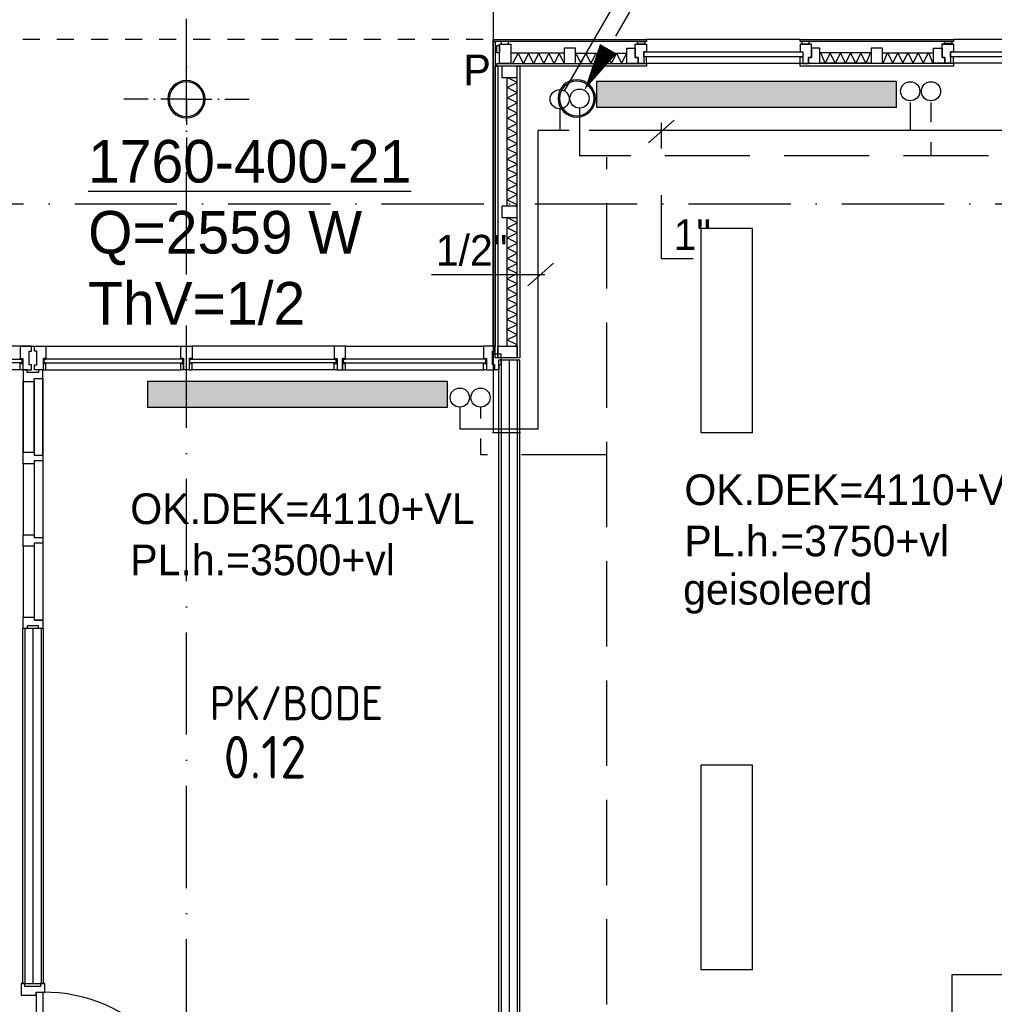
# Model space of a CAD drawing. Extents: x -866131 to -691536, y 173952 to 258052.
# Tile 101 of 160: x -776881 to -771163, y 235526 to 241302. Entities that reach past the tile are written whole.
import ezdxf
from ezdxf.enums import TextEntityAlignment as Align

# ---------------------------------------------------------------- set-up
doc = ezdxf.new("R2010")
doc.units = 0
doc.header["$LTSCALE"] = 100
for name, pattern in [('2322107', [2000, 1000, 1000]), ('2322108', [7, 5, -2]), ('CENTER4', [5, 3.125, -0.625, 0.625, -0.625]), ('DASHDOT', [9, 6, -1.5, 0, -1.5]), ('HIDDEN', [2, 1, -1])]:
    doc.linetypes.add(name, pattern=pattern)
doc.layers.get('0').update_dxf_attribs({"linetype": 'CONTINUOUS'})
doc.layers.get('DEFPOINTS').update_dxf_attribs({"linetype": 'CONTINUOUS'})
for name, color, linetype in [('AL$1----_MAATVOERING', 7, 'CONTINUOUS'), ('AL$7----_STRAMIEN', 1, 'DASHDOT'), ('AL$8----_HULPLIJNEN', 2, 'CONTINUOUS'), ('AL21----_BUITENWAND', 4, 'CONTINUOUS'), ('AL21K---_ISOLATIE', 1, 'CONTINUOUS'), ('AL22----_BINNENWAND', 7, 'CONTINUOUS'), ('AL28----_KONSTRUKTIE', 3, 'CONTINUOUS'), ('AL31----_BUITENKOZ', 7, 'CONTINUOUS'), ('AL32----_BINNENKOZ', 7, 'CONTINUOUS'), ('AL32----_DRAAIRICHTING', 1, 'CONTINUOUS'), ('ALL-----_REFLIJNEN', 8, 'CONTINUOUS'), ('ALXOU---_GLAS', 7, 'CONTINUOUS'), ('ARMATUUR', 8, 'CONTINUOUS'), ('BOUW', 8, 'CONTINUOUS'), ('GEBOUWLABEL', 4, 'CONTINUOUS'), ('INHOUD', 7, 'CONTINUOUS'), ('MV-BINNENKOZIJN', 1, 'CONTINUOUS'), ('OMSCHRIJVING', 7, 'CONTINUOUS'), ('OPPERVLAK', 7, 'CONTINUOUS'), ('VOLGNUMMER', 7, 'CONTINUOUS'), ('WI561---', 1, 'CONTINUOUS'), ('WL$1----', 4, 'CONTINUOUS'), ('WL561---', 4, 'CONTINUOUS'), ('WL561---_AANVOER', 4, 'CONTINUOUS'), ('WL561---_RETOUR', 4, 'CONTINUOUS'), ('WL570---', 3, 'CONTINUOUS'), ('WL570---_TOEVOER', 3, 'CONTINUOUS')]:
    doc.layers.add(name, color=color, linetype=linetype)
doc.styles.add('BURO-018', font='BUROFONT.shx', dxfattribs={"height": 180})
doc.styles.add('BURO-025', font='BUROFONT.shx', dxfattribs={"height": 250})
doc.styles.get("Standard").update_dxf_attribs({"font": 'ISOCP'})

# ---------------------------------------------------------------- blocks, each defined once
blk = doc.blocks.new('A$C4CDC756A')
at = {"layer": 'BOUW', "color": 1, "style": 'BURO-018'}
for s, p in [('OK.DEK=4110+VL', (0, 300)), ('PL.h.=3500+vl', (0, 0))]:
    blk.add_text(s, height=180, dxfattribs=at).set_placement(p)
blk = doc.blocks.new('2322401')
at = {"color": 0, "linetype": 'CONTINUOUS'}
for p, q in [((-0.5, 0.5, 1), (-0.5, 0.5)), ((-0.5, 0.5, 1), (-0.5, -0.5, 1)), ((0.5, 0.5, 1), (-0.5, 0.5, 1)), ((0.5, 0.5), (-0.5, 0.5)), ((-0.5, 0.5), (-0.5, -0.5)), ((0.5, 0.5, 1), (0.5, 0.5)), ((0.5, -0.5, 1), (0.5, 0.5, 1)), ((0.5, -0.5), (0.5, 0.5)), ((-0.5, -0.5, 1), (-0.5, -0.5)), ((-0.5, -0.5, 1), (0.5, -0.5, 1)), ((-0.5, -0.5), (0.5, -0.5)), ((0.5, -0.5, 1), (0.5, -0.5))]:
    blk.add_line(p, q, dxfattribs=at)
blk = doc.blocks.new('CVHATCH1')
at = {"color": 0, "linetype": 'CONTINUOUS'}
blk.add_solid([(-0.5, -0.5), (0.5, -0.5), (-0.5, 0.5), (0.5, 0.5)], dxfattribs=at)
blk = doc.blocks.new('A$C762F268B')
at = {"layer": 'WL561---_RETOUR', "color": 1}
for centre in [(56.2, 177.8), (56.2, 56.2)]:
    blk.add_circle(centre, 56.2, dxfattribs=at)
blk = doc.blocks.new('A$C308E2E07')
at = {"layer": 'WL561---'}
blk.add_blockref('A$C762F268B', (0, 0), dxfattribs=at)
blk = doc.blocks.new('LDV1107')
at = {"color": 0, "linetype": 'CONTINUOUS'}
blk.add_line((0.25, 0.433), (6.75, 11.691), dxfattribs=at)
blk.add_lwpolyline([(6.75, 11.691, 0, 1, 0), (5.5, 9.526, 1, 1, 0)], format="xyseb", dxfattribs=at)
blk.add_circle((0, 0), 0.5, dxfattribs=at)
blk = doc.blocks.new('LDV3108')
at = {"color": 0, "linetype": 'CONTINUOUS'}
for p, q in [((6.75, 11.691), (5.813, 10.068)), ((5.438, 9.418), (4.5, 7.794)), ((4.125, 7.145), (3.188, 5.521)), ((2.813, 4.871), (1.875, 3.248)), ((1.5, 2.598), (0.563, 0.974))]:
    blk.add_line(p, q, dxfattribs=at)
blk.add_lwpolyline([(0.25, 0.433, 0, 1, 0), (1.5, 2.598, 1, 1, 0)], format="xyseb", dxfattribs=at)
blk.add_circle((0, 0), 0.5, dxfattribs=at)
blk = doc.blocks.new('CVRINFO2')
at = {"color": 0, "linetype": 'CONTINUOUS', "style": 'BURO-025'}
for tag, p in [('CV_TEXT125', (0, 0)), ('CV_TEXT225', (0, -4.167)), ('CV_TEXT325', (0, -8.333)), ('CV_TEXT425', (0, -12.5))]:
    blk.add_attdef(tag, p, '', height=2.5, dxfattribs=at)
blk = doc.blocks.new('GEBOUWLABEL')
at = {"layer": 'VOLGNUMMER'}
blk.add_lwpolyline([(-4, -1), (4, -1), (4, 1), (-4, 1)], close=True, dxfattribs=at)
at = {"color": 0, "linetype": 'BYBLOCK', "flags": 1}
for tag, p in [('OPPERVLAKTESOORT', (0.5, 8)), ('TERREIN', (0.5, 6.5)), ('GEBOUW', (0.5, 5)), ('GEBRUIKSFUNCTIE', (0.5, 3.5)), ('BOUWLAAG', (0.5, 2))]:
    blk.add_attdef(tag, text='', height=1, dxfattribs=at).set_placement(p, align=Align.MIDDLE_CENTER)

msp = doc.modelspace()

# ---------------------------------------------------------------- linework, layer by layer
at = {"color": 8, "linetype": 'BYBLOCK'}
for p, q in [((-774102.823, 242695.7), (-774102.823, 238878.014)), ((-774100.823, 238880.014), (-773948.826, 238880.014)), ((-773946.826, 238883.014), (-773946.826, 238882.014))]:
    msp.add_line(p, q, dxfattribs=at)
at = {"color": 8, "linetype": 'CONTINUOUS'}
for p, q in [((-774102.823, 238880.014), (-774105.823, 238880.014)), ((-774102.823, 238880.014), (-774102.823, 238883.014)), ((-774100.823, 238880.014), (-774102.823, 238880.014)), ((-774102.823, 238877.014), (-774102.823, 238880.014)), ((-773948.826, 238880.014), (-773946.826, 238880.014)), ((-773946.826, 238883.014), (-773946.826, 238880.014)), ((-773946.826, 238880.014), (-773946.826, 238877.014)), ((-773946.826, 238880.014), (-773943.826, 238880.014))]:
    msp.add_line(p, q, dxfattribs=at)
for centre in [(-774102.823, 238880.014), (-773946.826, 238880.014)]:
    msp.add_circle(centre, 0.6, dxfattribs=at)
at = {"layer": 'AL$1----_MAATVOERING', "color": 8}
msp.add_line((-773961.826, 240208.116), (-773961.826, 240963.366), dxfattribs=at)
msp.add_lwpolyline([(-773961.826, 240208.116), (-773961.826, 240963.366)], dxfattribs=at)
at = {"layer": 'AL$7----_STRAMIEN'}
msp.add_line((-785559.28, 240221.228), (-757713.177, 240221.228), dxfattribs=at)
at = {"layer": 'AL$7----_STRAMIEN', "color": 1}
msp.add_lwpolyline([(-775902.826, 179501.228), (-775902.826, 252610.366)], dxfattribs=at)
at = {"layer": 'AL$8----_HULPLIJNEN', "color": 8, "linetype": 'DASHDOT', "ltscale": 0.25}
for q in [(-775902.826, 241203.071), (-776270.67, 240835.228), (-775902.826, 240467.384), (-775534.983, 240835.228)]:
    msp.add_line((-775902.826, 240835.228), q, dxfattribs=at)
at = {"layer": 'AL$8----_HULPLIJNEN', "color": 8}
for p, q in [((-776878.826, 239386.366), (-776726.826, 239386.366)), ((-773965.326, 239303.866), (-773965.326, 239303.866))]:
    msp.add_line(p, q, dxfattribs=at)
at = {"layer": 'AL21----_BUITENWAND', "color": 8, "linetype": 'HIDDEN'}
msp.add_line((-774162.488, 241186.366), (-783603.826, 241186.366), dxfattribs=at)
at = {"layer": 'AL21K---_ISOLATIE', "color": 8, "linetype": 'CONTINUOUS'}
for p, q in [((-773686.326, 241105.366), (-773999.742, 241105.366)), ((-773955.876, 241105.366), (-773988.918, 241045.366)), ((-773925.926, 241045.366), (-773955.876, 241105.366)), ((-773895.976, 241105.366), (-773925.926, 241045.366)), ((-773866.026, 241045.366), (-773895.976, 241105.366)), ((-773836.076, 241105.366), (-773866.026, 241045.366)), ((-773806.126, 241045.366), (-773836.076, 241105.366)), ((-773776.176, 241105.366), (-773806.126, 241045.366)), ((-773746.226, 241045.366), (-773776.176, 241105.366)), ((-773716.276, 241105.366), (-773746.226, 241045.366)), ((-773687.266, 241045.366), (-773716.276, 241105.366)), ((-773619.326, 241105.366), (-773319.826, 241105.366)), ((-773618.727, 241105.366), (-773589.376, 241045.366)), ((-773589.376, 241045.366), (-773559.426, 241105.366)), ((-773559.426, 241105.366), (-773529.476, 241045.366)), ((-773529.476, 241045.366), (-773499.526, 241105.366)), ((-773499.526, 241105.366), (-773469.576, 241045.366)), ((-773469.576, 241045.366), (-773439.626, 241105.366)), ((-773439.626, 241105.366), (-773409.676, 241045.366)), ((-773409.676, 241045.366), (-773379.726, 241105.366)), ((-773379.726, 241105.366), (-773349.776, 241045.366)), ((-773349.776, 241045.366), (-773319.488, 241105.366)), ((-771886.326, 241107.366), (-772185.826, 241107.366)), ((-772155.876, 241047.366), (-772181.857, 241107.366)), ((-772125.926, 241107.366), (-772155.876, 241047.366)), ((-772095.976, 241047.366), (-772125.926, 241107.366)), ((-772066.026, 241107.366), (-772095.976, 241047.366)), ((-772036.076, 241047.366), (-772066.026, 241107.366)), ((-772006.126, 241107.366), (-772036.076, 241047.366)), ((-771976.176, 241047.366), (-772006.126, 241107.366)), ((-771946.226, 241107.366), (-771976.176, 241047.366)), ((-771916.276, 241047.366), (-771946.226, 241107.366)), ((-771890.295, 241107.366), (-771916.276, 241047.366)), ((-771819.326, 241107.366), (-771519.826, 241107.366)), ((-771815.357, 241047.366), (-771789.376, 241107.366)), ((-771789.376, 241107.366), (-771759.426, 241047.366)), ((-771759.426, 241047.366), (-771729.476, 241107.366)), ((-771729.476, 241107.366), (-771699.526, 241047.366)), ((-771699.526, 241047.366), (-771669.576, 241107.366)), ((-771669.576, 241107.366), (-771639.626, 241047.366)), ((-771639.626, 241047.366), (-771609.676, 241107.366)), ((-771609.676, 241107.366), (-771579.726, 241047.366)), ((-771579.726, 241047.366), (-771549.776, 241107.366)), ((-771549.776, 241107.366), (-771523.795, 241047.366)), ((-771886.326, 241047.366), (-772185.826, 241047.366)), ((-771819.326, 241047.366), (-771519.826, 241047.366)), ((-773961.826, 240933.416), (-774021.826, 240963.704)), ((-774021.826, 240208.116), (-774021.826, 240963.366)), ((-774021.826, 240903.466), (-773961.826, 240933.416)), ((-773961.826, 240873.516), (-774021.826, 240903.466)), ((-774021.826, 240843.566), (-773961.826, 240873.516)), ((-773961.826, 240813.616), (-774021.826, 240843.566)), ((-774021.826, 240783.666), (-773961.826, 240813.616)), ((-773961.826, 240753.716), (-774021.826, 240783.666)), ((-774021.826, 240723.766), (-773961.826, 240753.716)), ((-773961.826, 240693.816), (-774021.826, 240723.766)), ((-773962.495, 240634.515), (-774022.495, 240664.803)), ((-774021.826, 240664.465), (-773961.826, 240693.816)), ((-774022.495, 240604.565), (-773962.495, 240634.515)), ((-773962.495, 240574.615), (-774022.495, 240604.565)), ((-774022.495, 240544.665), (-773962.495, 240574.615)), ((-773962.495, 240514.715), (-774022.495, 240544.665)), ((-774022.495, 240484.765), (-773962.495, 240514.715)), ((-773962.495, 240454.815), (-774022.495, 240484.765)), ((-774022.495, 240424.865), (-773962.495, 240454.815)), ((-773962.495, 240394.915), (-774022.495, 240424.865)), ((-774022.495, 240365.564), (-773962.495, 240394.915)), ((-773962.495, 240335.942), (-774022.495, 240366.23)), ((-774022.495, 240305.992), (-773962.495, 240335.942)), ((-773962.495, 240276.042), (-774022.495, 240305.992)), ((-774022.495, 240246.092), (-773962.495, 240276.042)), ((-773962.495, 240216.142), (-774022.495, 240246.092)), ((-773978.573, 240208.116), (-773962.495, 240216.142)), ((-773961.826, 240111.166), (-774021.826, 240141.454)), ((-774021.826, 239385.866), (-774021.826, 240141.116)), ((-774021.826, 240081.216), (-773961.826, 240111.166)), ((-773961.826, 240051.266), (-774021.826, 240081.216)), ((-774021.826, 240021.316), (-773961.826, 240051.266)), ((-773961.826, 239991.366), (-774021.826, 240021.316)), ((-774021.826, 239961.416), (-773961.826, 239991.366)), ((-773961.826, 239931.466), (-774021.826, 239961.416)), ((-774021.826, 239901.516), (-773961.826, 239931.466)), ((-773961.826, 239871.566), (-774021.826, 239901.516)), ((-773962.495, 239812.265), (-774022.495, 239842.553)), ((-774021.826, 239842.215), (-773961.826, 239871.566)), ((-774022.495, 239782.315), (-773962.495, 239812.265)), ((-773962.495, 239752.365), (-774022.495, 239782.315)), ((-774022.495, 239722.415), (-773962.495, 239752.365)), ((-773962.495, 239692.465), (-774022.495, 239722.415)), ((-774022.495, 239662.515), (-773962.495, 239692.465)), ((-773962.495, 239632.565), (-774022.495, 239662.515)), ((-774022.495, 239602.615), (-773962.495, 239632.565)), ((-773962.495, 239572.665), (-774022.495, 239602.615)), ((-774022.495, 239543.314), (-773962.495, 239572.665)), ((-773962.495, 239513.692), (-774022.495, 239543.98)), ((-774022.495, 239483.742), (-773962.495, 239513.692)), ((-773962.495, 239453.792), (-774022.495, 239483.742)), ((-774022.495, 239423.842), (-773962.495, 239453.792)), ((-773962.495, 239393.892), (-774022.495, 239423.842)), ((-773978.573, 239385.866), (-773962.495, 239393.892))]:
    msp.add_line(p, q, dxfattribs=at)
for points in [[(-773686.326, 241105.366), (-773999.742, 241105.366)], [(-773687.266, 241045.366), (-773716.276, 241105.366), (-773746.226, 241045.366), (-773776.176, 241105.366), (-773806.126, 241045.366), (-773836.076, 241105.366), (-773866.026, 241045.366), (-773895.976, 241105.366), (-773925.926, 241045.366), (-773955.876, 241105.366), (-773988.918, 241045.366)], [(-773619.326, 241105.366), (-773319.826, 241105.366)], [(-773618.727, 241105.366), (-773589.376, 241045.366), (-773559.426, 241105.366), (-773529.476, 241045.366), (-773499.526, 241105.366), (-773469.576, 241045.366), (-773439.626, 241105.366), (-773409.676, 241045.366), (-773379.726, 241105.366), (-773349.776, 241045.366), (-773319.488, 241105.366)], [(-771886.326, 241107.366), (-772185.826, 241107.366)], [(-771890.295, 241107.366), (-771916.276, 241047.366), (-771946.226, 241107.366), (-771976.176, 241047.366), (-772006.126, 241107.366), (-772036.076, 241047.366), (-772066.026, 241107.366), (-772095.976, 241047.366), (-772125.926, 241107.366), (-772155.876, 241047.366), (-772181.857, 241107.366)], [(-771819.326, 241107.366), (-771519.826, 241107.366)], [(-771815.357, 241047.366), (-771789.376, 241107.366), (-771759.426, 241047.366), (-771729.476, 241107.366), (-771699.526, 241047.366), (-771669.576, 241107.366), (-771639.626, 241047.366), (-771609.676, 241107.366), (-771579.726, 241047.366), (-771549.776, 241107.366), (-771523.795, 241047.366)], [(-771886.326, 241047.366), (-772185.826, 241047.366)], [(-771819.326, 241047.366), (-771519.826, 241047.366)], [(-774021.826, 240664.465), (-773961.826, 240693.816), (-774021.826, 240723.766), (-773961.826, 240753.716), (-774021.826, 240783.666), (-773961.826, 240813.616), (-774021.826, 240843.566), (-773961.826, 240873.516), (-774021.826, 240903.466), (-773961.826, 240933.416), (-774021.826, 240963.704)], [(-774021.826, 240208.116), (-774021.826, 240963.366)], [(-774022.495, 240365.564), (-773962.495, 240394.915), (-774022.495, 240424.865), (-773962.495, 240454.815), (-774022.495, 240484.765), (-773962.495, 240514.715), (-774022.495, 240544.665), (-773962.495, 240574.615), (-774022.495, 240604.565), (-773962.495, 240634.515), (-774022.495, 240664.803)], [(-773978.573, 240208.116), (-773962.495, 240216.142), (-774022.495, 240246.092), (-773962.495, 240276.042), (-774022.495, 240305.992), (-773962.495, 240335.942), (-774022.495, 240366.23)], [(-774021.826, 239842.215), (-773961.826, 239871.566), (-774021.826, 239901.516), (-773961.826, 239931.466), (-774021.826, 239961.416), (-773961.826, 239991.366), (-774021.826, 240021.316), (-773961.826, 240051.266), (-774021.826, 240081.216), (-773961.826, 240111.166), (-774021.826, 240141.454)], [(-774021.826, 239385.866), (-774021.826, 240141.116)], [(-774022.495, 239543.314), (-773962.495, 239572.665), (-774022.495, 239602.615), (-773962.495, 239632.565), (-774022.495, 239662.515), (-773962.495, 239692.465), (-774022.495, 239722.415), (-773962.495, 239752.365), (-774022.495, 239782.315), (-773962.495, 239812.265), (-774022.495, 239842.553)], [(-773978.573, 239385.866), (-773962.495, 239393.892), (-774022.495, 239423.842), (-773962.495, 239453.792), (-774022.495, 239483.742), (-773962.495, 239513.692), (-774022.495, 239543.98)]]:
    msp.add_lwpolyline(points, dxfattribs=at)
at = {"layer": 'AL22----_BINNENWAND', "color": 8}
for p, q in [((-774071.826, 239303.866), (-774071.826, 231636.366)), ((-773946.826, 239303.866), (-774071.826, 239303.866)), ((-773946.826, 231636.366), (-773946.826, 239303.866)), ((-776865.326, 237729.366), (-776865.326, 235646.832)), ((-776740.326, 237729.366), (-776865.326, 237729.366)), ((-776740.326, 235646.832), (-776740.326, 237729.366)), ((-776865.326, 235646.832), (-776740.326, 235646.832))]:
    msp.add_line(p, q, dxfattribs=at)
at = {"layer": 'AL22----_BINNENWAND', "color": 8, "linetype": 'CONTINUOUS'}
for p, q in [((-774056.826, 239303.866), (-774056.826, 231636.366)), ((-773961.826, 239303.866), (-773961.826, 231636.366)), ((-776850.326, 237729.366), (-776850.326, 235646.832)), ((-776755.326, 237729.366), (-776755.326, 235646.832))]:
    msp.add_line(p, q, dxfattribs=at)
at = {"layer": 'AL22----_BINNENWAND', "color": 8}
msp.add_lwpolyline([(-774071.826, 239303.866), (-774071.826, 231636.366), (-773946.826, 231636.366), (-773946.826, 239303.866)], close=True, dxfattribs=at)
at = {"layer": 'AL22----_BINNENWAND', "color": 8, "linetype": 'CONTINUOUS'}
for points in [[(-774056.826, 239303.866), (-774056.826, 231636.366)], [(-773961.826, 239303.866), (-773961.826, 231636.366)]]:
    msp.add_lwpolyline(points, dxfattribs=at)
at = {"layer": 'AL28----_KONSTRUKTIE', "color": 8}
for points in [[(-773503.276, 240840.226, 1), (-773722.376, 240840.226, 1)], [(-773511.276, 240840.226, 1), (-773714.376, 240840.226, 1)]]:
    msp.add_lwpolyline(points, format="xyb", close=True, dxfattribs=at)
for radius, start, end in [(109.55, 0, 180), (101.55, 0, 180), (109.55, 180, 0), (101.55, 180, 0)]:
    msp.add_arc((-775902.826, 240835.228), radius, start, end, dxfattribs=at)
at = {"layer": 'AL31----_BUITENKOZ', "color": 8}
for p, q in [((-774102.826, 241174.366), (-774102.826, 241186.366)), ((-774102.826, 241186.366), (-773202.826, 241186.366)), ((-774102.826, 241174.366), (-774090.826, 241174.366)), ((-774102.826, 239386.366), (-774102.826, 241174.366)), ((-773202.826, 241174.366), (-774102.826, 241174.366)), ((-774090.826, 241174.366), (-774090.826, 239386.366)), ((-774012.826, 241174.366), (-774055.826, 241174.366)), ((-774055.826, 241174.366), (-774055.826, 241159.366)), ((-774012.826, 241159.366), (-774012.826, 241174.366)), ((-773255.826, 241159.366), (-773255.826, 241174.366)), ((-773255.826, 241174.366), (-773212.826, 241174.366)), ((-773212.826, 241174.366), (-773212.826, 241159.366)), ((-772302.826, 241186.366), (-773202.826, 241186.366)), ((-773202.826, 241186.366), (-773202.826, 241174.366)), ((-772302.826, 241174.366), (-772302.826, 241186.366)), ((-772302.826, 241186.366), (-771402.826, 241186.366)), ((-771402.826, 241174.366), (-772302.826, 241174.366)), ((-772249.826, 241174.366), (-772292.826, 241174.366)), ((-772292.826, 241174.366), (-772292.826, 241159.366)), ((-772249.826, 241159.366), (-772249.826, 241174.366)), ((-771455.826, 241159.366), (-771455.826, 241174.366)), ((-771455.826, 241174.366), (-771412.826, 241174.366)), ((-771455.826, 241161.366), (-771455.826, 241174.366)), ((-771455.826, 241174.366), (-771412.826, 241174.366)), ((-771455.826, 241159.366), (-771455.826, 241174.366)), ((-771455.826, 241174.366), (-771412.826, 241174.366)), ((-771412.826, 241174.366), (-771412.826, 241159.366)), ((-771412.826, 241174.366), (-771412.826, 241161.366)), ((-771412.826, 241174.366), (-771412.826, 241159.366)), ((-770502.826, 241186.366), (-771402.826, 241186.366)), ((-771402.826, 241186.366), (-771402.826, 241174.366)), ((-774080.826, 241107.63), (-774080.826, 241150.63)), ((-774080.826, 241150.63), (-774065.826, 241150.63)), ((-774065.826, 241159.366), (-773998.826, 241159.366)), ((-774065.826, 241045.366), (-774065.826, 241159.366)), ((-774065.826, 241150.63), (-774065.826, 241107.63)), ((-774055.826, 241159.366), (-774012.826, 241159.366)), ((-773998.826, 241159.366), (-773998.826, 241045.366)), ((-773619.326, 241135.366), (-773686.326, 241135.366)), ((-773686.326, 241135.366), (-773686.326, 241045.366)), ((-773619.326, 241045.366), (-773619.326, 241135.366)), ((-773319.826, 241045.366), (-773319.826, 241135.366)), ((-773319.826, 241135.366), (-773269.826, 241135.366)), ((-773269.826, 241080.366), (-773269.826, 241159.366)), ((-773269.826, 241159.366), (-773202.826, 241159.366)), ((-773269.826, 241135.366), (-773269.826, 241080.366)), ((-773212.826, 241159.366), (-773255.826, 241159.366)), ((-773202.826, 241114.366), (-773219.826, 241114.366)), ((-773219.826, 241114.366), (-773219.826, 241045.366)), ((-773202.826, 241159.366), (-773202.826, 241114.366)), ((-772235.826, 241159.366), (-772302.826, 241159.366)), ((-772302.826, 241159.366), (-772302.826, 241114.366)), ((-772302.826, 241114.366), (-772285.826, 241114.366)), ((-772292.826, 241159.366), (-772249.826, 241159.366)), ((-772285.826, 241114.366), (-772285.826, 241045.366)), ((-772235.826, 241080.366), (-772235.826, 241159.366)), ((-772185.826, 241135.366), (-772235.826, 241135.366)), ((-772235.826, 241135.366), (-772235.826, 241080.366)), ((-772185.826, 241047.366), (-772185.826, 241135.366)), ((-771819.326, 241135.366), (-771886.326, 241135.366)), ((-771886.326, 241135.366), (-771886.326, 241047.366)), ((-771819.326, 241047.366), (-771819.326, 241135.366)), ((-771519.826, 241047.366), (-771519.826, 241135.366)), ((-771519.826, 241135.366), (-771469.826, 241135.366)), ((-771469.826, 241080.366), (-771469.826, 241161.366)), ((-771469.826, 241161.366), (-771402.826, 241161.366)), ((-771469.826, 241080.366), (-771469.826, 241159.366)), ((-771469.826, 241159.366), (-771402.826, 241159.366)), ((-771469.826, 241080.366), (-771469.826, 241159.366)), ((-771469.826, 241159.366), (-771402.826, 241159.366)), ((-771469.826, 241135.366), (-771469.826, 241080.366)), ((-771412.826, 241161.366), (-771455.826, 241161.366)), ((-771412.826, 241159.366), (-771455.826, 241159.366)), ((-771412.826, 241159.366), (-771455.826, 241159.366)), ((-771402.826, 241114.366), (-771419.826, 241114.366)), ((-771419.826, 241114.366), (-771419.826, 241045.366)), ((-771402.826, 241114.366), (-771419.826, 241114.366)), ((-771419.826, 241114.366), (-771419.826, 241047.366)), ((-771402.826, 241114.366), (-771419.826, 241114.366)), ((-771419.826, 241114.366), (-771419.826, 241045.366)), ((-771402.826, 241161.366), (-771402.826, 241114.366)), ((-771402.826, 241159.366), (-771402.826, 241114.366)), ((-771402.826, 241159.366), (-771402.826, 241114.366)), ((-774065.826, 241107.63), (-774080.826, 241107.63)), ((-773269.826, 241080.366), (-773252.826, 241080.366)), ((-773252.826, 241080.366), (-773269.826, 241080.366)), ((-773252.826, 241080.366), (-773252.826, 241045.366)), ((-773252.826, 241045.366), (-773252.826, 241080.366)), ((-773219.826, 241084.366), (-773219.826, 241045.366)), ((-773202.826, 241084.366), (-773219.826, 241084.366)), ((-773202.826, 241045.366), (-773202.826, 241084.366)), ((-772302.826, 241045.366), (-772302.826, 241084.366)), ((-772302.826, 241084.366), (-772285.826, 241084.366)), ((-772285.826, 241084.366), (-772285.826, 241045.366)), ((-772235.826, 241080.366), (-772252.826, 241080.366)), ((-772252.826, 241080.366), (-772252.826, 241047.366)), ((-772252.826, 241045.366), (-772252.826, 241080.366)), ((-772252.826, 241080.366), (-772235.826, 241080.366)), ((-771452.826, 241080.366), (-771469.826, 241080.366)), ((-771469.826, 241080.366), (-771452.826, 241080.366)), ((-771452.826, 241080.366), (-771469.826, 241080.366)), ((-771452.826, 241080.366), (-771469.826, 241080.366)), ((-771452.826, 241045.366), (-771452.826, 241080.366)), ((-771452.826, 241080.366), (-771452.826, 241047.366)), ((-771452.826, 241047.366), (-771452.826, 241080.366)), ((-771452.826, 241045.366), (-771452.826, 241080.366)), ((-771419.826, 241084.366), (-771419.826, 241047.366)), ((-771402.826, 241084.366), (-771419.826, 241084.366)), ((-771402.826, 241047.366), (-771402.826, 241084.366)), ((-774090.826, 241030.366), (-774075.826, 241030.366)), ((-774090.826, 239318.866), (-774090.826, 241030.366)), ((-774080.826, 241030.366), (-774080.826, 241045.366)), ((-774080.826, 241045.366), (-773202.826, 241045.366)), ((-773202.826, 241030.366), (-774080.826, 241030.366)), ((-774075.826, 241030.366), (-774075.826, 239318.866)), ((-773998.826, 241045.366), (-774065.826, 241045.366)), ((-773961.826, 241030.366), (-774051.826, 241030.366)), ((-774051.826, 241030.366), (-774051.826, 240963.366)), ((-773961.826, 241030.366), (-773946.826, 241030.366)), ((-773961.826, 239318.866), (-773961.826, 241030.366)), ((-773961.826, 240963.366), (-773961.826, 241030.366)), ((-773946.826, 241030.366), (-773946.826, 239318.866)), ((-773686.326, 241045.366), (-773619.326, 241045.366)), ((-773252.826, 241045.366), (-773319.826, 241045.366)), ((-773219.826, 241045.366), (-773252.826, 241045.366)), ((-773219.826, 241045.366), (-773202.826, 241045.366)), ((-772302.826, 241045.366), (-773202.826, 241045.366)), ((-773202.826, 241045.366), (-773202.826, 241030.366)), ((-772302.826, 241030.366), (-772302.826, 241047.366)), ((-772302.826, 241047.366), (-771402.826, 241047.366)), ((-772285.826, 241045.366), (-772302.826, 241045.366)), ((-771402.826, 241030.366), (-772302.826, 241030.366)), ((-772285.826, 241045.366), (-772252.826, 241045.366)), ((-772252.826, 241047.366), (-772185.826, 241047.366)), ((-771886.326, 241047.366), (-771819.326, 241047.366)), ((-771452.826, 241047.366), (-771519.826, 241047.366)), ((-771419.826, 241047.366), (-771452.826, 241047.366)), ((-771419.826, 241045.366), (-771452.826, 241045.366)), ((-771419.826, 241045.366), (-771452.826, 241045.366)), ((-771419.826, 241047.366), (-771402.826, 241047.366)), ((-770502.826, 241047.366), (-771402.826, 241047.366)), ((-771402.826, 241047.366), (-771402.826, 241030.366)), ((-774051.826, 240963.366), (-773961.826, 240963.366)), ((-773961.826, 240208.116), (-774051.826, 240208.116)), ((-774051.826, 240208.116), (-774051.826, 240141.116)), ((-773961.826, 240141.116), (-773961.826, 240208.116)), ((-774051.826, 240141.116), (-773961.826, 240141.116)), ((-776878.826, 239386.366), (-777669.326, 239386.366)), ((-776811.826, 239386.366), (-776878.826, 239386.366)), ((-776878.826, 239386.366), (-776878.826, 239314.366)), ((-776811.826, 239356.866), (-776811.826, 239386.366)), ((-776793.826, 239356.866), (-776793.826, 239386.366)), ((-776793.826, 239386.366), (-776726.826, 239386.366)), ((-776726.826, 239386.366), (-775936.326, 239386.366)), ((-776726.826, 239386.366), (-776726.826, 239314.366)), ((-775936.326, 239314.366), (-775936.326, 239386.366)), ((-775936.326, 239386.366), (-775869.326, 239386.366)), ((-775036.326, 239386.366), (-775869.326, 239386.366)), ((-775869.326, 239386.366), (-775869.326, 239314.366)), ((-775036.326, 239386.366), (-775036.326, 239314.366)), ((-774969.326, 239386.366), (-775036.326, 239386.366)), ((-774969.326, 239314.366), (-774969.326, 239386.366)), ((-774969.326, 239386.366), (-774159.827, 239386.366)), ((-774092.827, 239386.366), (-774159.827, 239386.366)), ((-774159.827, 239386.366), (-774159.827, 239314.366)), ((-774090.826, 239386.366), (-774102.826, 239386.366)), ((-774092.827, 239356.866), (-774092.827, 239386.366)), ((-774075.826, 239318.866), (-774075.826, 239385.866)), ((-774075.826, 239385.866), (-773961.826, 239385.866)), ((-773961.826, 239385.866), (-773961.826, 239318.866)), ((-776825.826, 239276.866), (-776825.826, 239356.866)), ((-776825.826, 239356.866), (-776811.826, 239356.866)), ((-776779.826, 239356.866), (-776793.826, 239356.866)), ((-776779.826, 239276.866), (-776779.826, 239356.866)), ((-774106.827, 239276.866), (-774106.827, 239356.866)), ((-774106.827, 239356.866), (-774092.827, 239356.866)), ((-774106.827, 239341.866), (-774058.826, 239341.866)), ((-774106.827, 239276.866), (-774106.827, 239341.866)), ((-774058.826, 239341.866), (-774058.826, 239276.866)), ((-776878.826, 239310.366), (-776878.826, 239314.366)), ((-776878.826, 239314.366), (-776861.826, 239314.366)), ((-776878.826, 239310.366), (-776878.826, 239314.366)), ((-776878.826, 239314.366), (-776861.826, 239314.366)), ((-776878.826, 239314.366), (-776861.826, 239314.366)), ((-776865.826, 239310.366), (-776878.826, 239310.366)), ((-776865.826, 239310.366), (-776878.826, 239310.366)), ((-776878.826, 239285.366), (-776878.826, 239289.366)), ((-776878.826, 239289.366), (-776865.826, 239289.366)), ((-776878.826, 239285.366), (-776878.826, 239289.366)), ((-776878.826, 239289.366), (-776865.826, 239289.366)), ((-776861.826, 239285.366), (-776878.826, 239285.366)), ((-776878.826, 239247.366), (-776878.826, 239285.366)), ((-776878.826, 239285.366), (-776861.826, 239285.366)), ((-776861.826, 239285.366), (-776878.826, 239285.366)), ((-776865.826, 239289.366), (-776865.826, 239310.366)), ((-776865.826, 239289.366), (-776865.826, 239310.366)), ((-776861.826, 239314.366), (-776861.826, 239285.366)), ((-776861.826, 239314.366), (-776861.826, 239285.366)), ((-776861.826, 239314.366), (-776861.826, 239247.366)), ((-776861.826, 239285.366), (-776861.826, 239247.366)), ((-776811.826, 239276.866), (-776825.826, 239276.866)), ((-776811.826, 239247.366), (-776811.826, 239276.866)), ((-776793.826, 239247.366), (-776793.826, 239276.866)), ((-776793.826, 239276.866), (-776779.826, 239276.866)), ((-776726.826, 239314.366), (-776743.826, 239314.366)), ((-776743.826, 239314.366), (-776743.826, 239247.366)), ((-776726.826, 239314.366), (-776743.826, 239314.366)), ((-776743.826, 239314.366), (-776743.826, 239285.366)), ((-776743.826, 239285.366), (-776743.826, 239247.366)), ((-776726.826, 239285.366), (-776743.826, 239285.366)), ((-776743.826, 239285.366), (-776726.826, 239285.366)), ((-776739.826, 239289.366), (-776739.826, 239310.366)), ((-776739.826, 239310.366), (-776726.826, 239310.366)), ((-776726.826, 239289.366), (-776739.826, 239289.366)), ((-776726.826, 239310.366), (-776726.826, 239314.366)), ((-776726.826, 239285.366), (-776726.826, 239289.366)), ((-776726.826, 239247.366), (-776726.826, 239285.366)), ((-775919.326, 239314.366), (-775936.326, 239314.366)), ((-775936.326, 239310.366), (-775936.326, 239314.366)), ((-775936.326, 239314.366), (-775919.326, 239314.366)), ((-775923.326, 239310.366), (-775936.326, 239310.366)), ((-775936.326, 239285.366), (-775936.326, 239289.366)), ((-775936.326, 239289.366), (-775923.326, 239289.366)), ((-775919.326, 239285.366), (-775936.326, 239285.366)), ((-775936.326, 239247.366), (-775936.326, 239285.366)), ((-775936.326, 239285.366), (-775919.326, 239285.366)), ((-775923.326, 239289.366), (-775923.326, 239310.366)), ((-775919.326, 239247.366), (-775919.326, 239314.366)), ((-775919.326, 239314.366), (-775919.326, 239285.366)), ((-775919.326, 239285.366), (-775919.326, 239247.366)), ((-775869.326, 239314.366), (-775886.326, 239314.366)), ((-775886.326, 239314.366), (-775886.326, 239285.366)), ((-775869.326, 239314.366), (-775886.326, 239314.366)), ((-775886.326, 239314.366), (-775886.326, 239247.366)), ((-775886.326, 239285.366), (-775869.326, 239285.366)), ((-775886.326, 239285.366), (-775886.326, 239247.366)), ((-775869.326, 239285.366), (-775886.326, 239285.366)), ((-775882.326, 239289.366), (-775882.326, 239310.366)), ((-775882.326, 239310.366), (-775869.326, 239310.366)), ((-775869.326, 239289.366), (-775882.326, 239289.366)), ((-775869.326, 239310.366), (-775869.326, 239314.366)), ((-775869.326, 239285.366), (-775869.326, 239289.366)), ((-775869.326, 239247.366), (-775869.326, 239285.366)), ((-775036.326, 239310.366), (-775036.326, 239314.366)), ((-775036.326, 239314.366), (-775019.326, 239314.366)), ((-775036.326, 239314.366), (-775019.326, 239314.366)), ((-775023.326, 239310.366), (-775036.326, 239310.366)), ((-775036.326, 239285.366), (-775036.326, 239289.366)), ((-775036.326, 239289.366), (-775023.326, 239289.366)), ((-775019.326, 239285.366), (-775036.326, 239285.366)), ((-775036.326, 239247.366), (-775036.326, 239285.366)), ((-775036.326, 239285.366), (-775019.326, 239285.366)), ((-775023.326, 239289.366), (-775023.326, 239310.366)), ((-775019.326, 239314.366), (-775019.326, 239285.366)), ((-775019.326, 239314.366), (-775019.326, 239247.366)), ((-775019.326, 239285.366), (-775019.326, 239247.366)), ((-774986.326, 239247.366), (-774986.326, 239314.366)), ((-774986.326, 239314.366), (-774969.326, 239314.366)), ((-774969.326, 239314.366), (-774986.326, 239314.366)), ((-774986.326, 239314.366), (-774986.326, 239285.366)), ((-774986.326, 239285.366), (-774969.326, 239285.366)), ((-774986.326, 239285.366), (-774986.326, 239247.366)), ((-774969.326, 239285.366), (-774986.326, 239285.366)), ((-774982.326, 239289.366), (-774982.326, 239310.366)), ((-774982.326, 239310.366), (-774969.326, 239310.366)), ((-774969.326, 239289.366), (-774982.326, 239289.366)), ((-774969.326, 239310.366), (-774969.326, 239314.366)), ((-774969.326, 239285.366), (-774969.326, 239289.366)), ((-774969.326, 239247.366), (-774969.326, 239285.366)), ((-774159.827, 239310.366), (-774159.827, 239314.366)), ((-774159.827, 239314.366), (-774142.827, 239314.366)), ((-774159.827, 239314.366), (-774142.827, 239314.366)), ((-774146.827, 239310.366), (-774159.827, 239310.366)), ((-774159.827, 239285.366), (-774159.827, 239289.366)), ((-774159.827, 239289.366), (-774146.827, 239289.366)), ((-774159.827, 239247.366), (-774159.827, 239285.366)), ((-774159.827, 239285.366), (-774142.827, 239285.366)), ((-774142.827, 239285.366), (-774159.827, 239285.366)), ((-774146.827, 239289.366), (-774146.827, 239310.366)), ((-774142.827, 239314.366), (-774142.827, 239285.366)), ((-774142.827, 239314.366), (-774142.827, 239247.366)), ((-774142.827, 239285.366), (-774142.827, 239247.366)), ((-774092.827, 239276.866), (-774106.827, 239276.866)), ((-774092.827, 239276.866), (-774106.827, 239276.866)), ((-774092.827, 239247.366), (-774092.827, 239276.866)), ((-774092.827, 239247.366), (-774092.827, 239276.866)), ((-774075.826, 239318.866), (-774090.826, 239318.866)), ((-773961.826, 239318.866), (-774075.826, 239318.866)), ((-774058.826, 239276.866), (-774069.827, 239276.866)), ((-774069.827, 239276.866), (-774069.827, 239247.366)), ((-773946.826, 239318.866), (-773961.826, 239318.866)), ((-776878.826, 239247.366), (-777669.326, 239247.366)), ((-776861.826, 239247.366), (-776878.826, 239247.366)), ((-776861.826, 239247.366), (-776811.826, 239247.366)), ((-776743.826, 239247.366), (-776793.826, 239247.366)), ((-776743.826, 239247.366), (-776726.826, 239247.366)), ((-776726.826, 239247.366), (-775936.326, 239247.366)), ((-775919.326, 239247.366), (-775936.326, 239247.366)), ((-775886.326, 239247.366), (-775919.326, 239247.366)), ((-775886.326, 239247.366), (-775869.326, 239247.366)), ((-775036.326, 239247.366), (-775869.326, 239247.366)), ((-775019.326, 239247.366), (-775036.326, 239247.366)), ((-775019.326, 239247.366), (-774986.326, 239247.366)), ((-774986.326, 239247.366), (-774969.326, 239247.366)), ((-774969.326, 239247.366), (-774159.827, 239247.366)), ((-774142.827, 239247.366), (-774159.827, 239247.366)), ((-774142.827, 239247.366), (-774092.827, 239247.366)), ((-774069.827, 239247.366), (-774092.827, 239247.366))]:
    msp.add_line(p, q, dxfattribs=at)
for points in [[(-773202.826, 241186.366), (-773202.826, 241174.366), (-774102.826, 241174.366), (-774102.826, 241186.366)], [(-774102.826, 241174.366), (-774090.826, 241174.366), (-774090.826, 239386.366), (-774102.826, 239386.366)], [(-774012.826, 241159.366), (-774012.826, 241174.366), (-774055.826, 241174.366), (-774055.826, 241159.366)], [(-773255.826, 241159.366), (-773255.826, 241174.366), (-773212.826, 241174.366), (-773212.826, 241159.366)], [(-771402.826, 241186.366), (-771402.826, 241174.366), (-772302.826, 241174.366), (-772302.826, 241186.366)], [(-772249.826, 241159.366), (-772249.826, 241174.366), (-772292.826, 241174.366), (-772292.826, 241159.366)], [(-771455.826, 241161.366), (-771455.826, 241174.366), (-771412.826, 241174.366), (-771412.826, 241161.366)], [(-774065.826, 241107.63), (-774080.826, 241107.63), (-774080.826, 241150.63), (-774065.826, 241150.63)], [(-774065.826, 241159.366), (-773998.826, 241159.366), (-773998.826, 241045.366), (-774065.826, 241045.366)], [(-773619.326, 241045.366), (-773619.326, 241135.366), (-773686.326, 241135.366), (-773686.326, 241045.366)], [(-773319.826, 241045.366), (-773319.826, 241135.366), (-773269.826, 241135.366), (-773269.826, 241080.366), (-773252.826, 241080.366), (-773252.826, 241045.366)], [(-773219.826, 241045.366), (-773252.826, 241045.366), (-773252.826, 241080.366), (-773269.826, 241080.366), (-773269.826, 241159.366), (-773202.826, 241159.366), (-773202.826, 241114.366), (-773219.826, 241114.366)], [(-772285.826, 241045.366), (-772252.826, 241045.366), (-772252.826, 241080.366), (-772235.826, 241080.366), (-772235.826, 241159.366), (-772302.826, 241159.366), (-772302.826, 241114.366), (-772285.826, 241114.366)], [(-772185.826, 241047.366), (-772185.826, 241135.366), (-772235.826, 241135.366), (-772235.826, 241080.366), (-772252.826, 241080.366), (-772252.826, 241047.366)], [(-771819.326, 241047.366), (-771819.326, 241135.366), (-771886.326, 241135.366), (-771886.326, 241047.366)], [(-771519.826, 241047.366), (-771519.826, 241135.366), (-771469.826, 241135.366), (-771469.826, 241080.366), (-771452.826, 241080.366), (-771452.826, 241047.366)], [(-771419.826, 241047.366), (-771452.826, 241047.366), (-771452.826, 241080.366), (-771469.826, 241080.366), (-771469.826, 241161.366), (-771402.826, 241161.366), (-771402.826, 241114.366), (-771419.826, 241114.366)], [(-773219.826, 241084.366), (-773219.826, 241045.366), (-773202.826, 241045.366), (-773202.826, 241084.366)], [(-772285.826, 241084.366), (-772285.826, 241045.366), (-772302.826, 241045.366), (-772302.826, 241084.366)], [(-771419.826, 241084.366), (-771419.826, 241047.366), (-771402.826, 241047.366), (-771402.826, 241084.366)], [(-774090.826, 241030.366), (-774075.826, 241030.366), (-774075.826, 239318.866), (-774090.826, 239318.866)], [(-773202.826, 241045.366), (-773202.826, 241030.366), (-774080.826, 241030.366), (-774080.826, 241045.366)], [(-773961.826, 241030.366), (-774051.826, 241030.366), (-774051.826, 240963.366), (-773961.826, 240963.366)], [(-773961.826, 241030.366), (-773946.826, 241030.366), (-773946.826, 239318.866), (-773961.826, 239318.866)], [(-771402.826, 241047.366), (-771402.826, 241030.366), (-772302.826, 241030.366), (-772302.826, 241047.366)], [(-773961.826, 240208.116), (-774051.826, 240208.116), (-774051.826, 240141.116), (-773961.826, 240141.116)], [(-774075.826, 239318.866), (-774075.826, 239385.866), (-773961.826, 239385.866), (-773961.826, 239318.866)]]:
    msp.add_lwpolyline(points, close=True, dxfattribs=at)
for points in [[(-772302.826, 241186.366), (-773202.826, 241186.366)], [(-770502.826, 241186.366), (-771402.826, 241186.366)], [(-772302.826, 241045.366), (-773202.826, 241045.366)], [(-770502.826, 241047.366), (-771402.826, 241047.366)]]:
    msp.add_lwpolyline(points, dxfattribs=at)
at = {"layer": 'AL32----_BINNENKOZ', "color": 8}
for p, q in [((-776837.826, 239247.366), (-776859.826, 239247.366)), ((-776859.826, 239247.366), (-776859.826, 239180.366)), ((-776837.826, 239231.366), (-776837.826, 239247.366)), ((-776770.826, 239231.366), (-776837.826, 239231.366)), ((-776745.826, 239247.366), (-776770.826, 239247.366)), ((-776770.826, 239247.366), (-776770.826, 239231.366)), ((-776745.826, 239197.366), (-776745.826, 239247.366)), ((-776859.826, 238763.866), (-776859.826, 239180.366)), ((-776859.826, 239180.366), (-776859.826, 238763.866)), ((-776859.826, 238763.866), (-776859.826, 239180.366)), ((-776859.826, 239180.366), (-776859.826, 238763.866)), ((-776859.826, 239180.366), (-776796.826, 239180.366)), ((-776796.826, 239180.366), (-776796.826, 239197.366)), ((-776796.826, 239197.366), (-776745.826, 239197.366)), ((-776796.826, 238763.866), (-776796.826, 239180.366)), ((-776796.826, 239180.366), (-776796.826, 238763.866)), ((-776745.826, 238746.866), (-776745.826, 239197.366)), ((-776745.826, 239197.366), (-776745.826, 238746.866)), ((-776859.826, 238696.866), (-776859.826, 238763.866)), ((-776859.826, 238763.866), (-776796.826, 238763.866)), ((-776796.826, 238763.866), (-776796.826, 238746.866)), ((-776796.826, 238746.866), (-776745.826, 238746.866)), ((-776745.826, 238746.866), (-776745.826, 238713.866)), ((-776796.826, 238696.866), (-776859.826, 238696.866)), ((-776859.826, 238696.866), (-776859.826, 238280.366)), ((-776859.826, 238696.866), (-776859.826, 238280.366)), ((-776745.826, 238713.866), (-776796.826, 238713.866)), ((-776796.826, 238713.866), (-776796.826, 238696.866)), ((-776796.826, 238696.866), (-776796.826, 238280.366)), ((-776745.826, 238713.866), (-776745.826, 238263.366)), ((-776859.826, 238213.366), (-776859.826, 238280.366)), ((-776859.826, 238280.366), (-776796.826, 238280.366)), ((-776796.826, 238280.366), (-776796.826, 238263.366)), ((-776796.826, 238263.366), (-776745.826, 238263.366)), ((-776745.826, 238230.366), (-776796.826, 238230.366)), ((-776796.826, 238230.366), (-776796.826, 238213.366)), ((-776745.826, 238263.366), (-776745.826, 238230.366)), ((-776745.826, 238229.866), (-776745.826, 237779.366)), ((-776796.826, 238213.366), (-776859.826, 238213.366)), ((-776859.826, 238212.866), (-776859.826, 237796.367)), ((-776796.826, 238212.866), (-776796.826, 237796.366)), ((-776859.826, 237729.366), (-776859.826, 237796.366)), ((-776859.826, 237796.366), (-776796.826, 237796.366)), ((-776796.826, 237796.366), (-776796.826, 237779.366)), ((-776745.826, 237779.366), (-776796.826, 237779.366)), ((-776796.826, 237779.366), (-776745.826, 237779.366)), ((-776745.826, 237779.366), (-776745.826, 237729.366)), ((-776837.826, 237729.366), (-776859.826, 237729.366)), ((-776770.826, 237745.366), (-776837.826, 237745.366)), ((-776837.826, 237745.366), (-776837.826, 237729.366)), ((-776770.826, 237729.366), (-776770.826, 237745.366)), ((-776745.826, 237729.366), (-776770.826, 237729.366)), ((-776850.326, 235646.832), (-776872.326, 235646.832)), ((-776872.326, 235646.832), (-776872.326, 235579.832)), ((-776850.326, 235630.832), (-776850.326, 235646.832)), ((-776758.326, 235630.832), (-776850.326, 235630.832)), ((-776733.326, 235646.832), (-776758.326, 235646.832)), ((-776758.326, 235646.832), (-776758.326, 235630.832)), ((-776733.326, 235596.832), (-776733.326, 235646.832)), ((-776872.326, 235579.832), (-776784.326, 235579.832)), ((-776784.326, 235579.832), (-776784.326, 235596.832)), ((-776784.326, 235596.832), (-776733.326, 235596.832)), ((-776784.326, 235596.832), (-776784.326, 234662.832)), ((-776744.326, 235596.832), (-776744.326, 234662.832))]:
    msp.add_line(p, q, dxfattribs=at)
at = {"layer": 'AL32----_DRAAIRICHTING', "color": 8}
msp.add_arc((-776744.326, 234662.832), 934, 360, 90, dxfattribs=at)
at = {"layer": 'ALL-----_REFLIJNEN', "color": 8, "linetype": 'CONTINUOUS'}
for p, q in [((-774009.326, 239303.866), (-774009.326, 231636.366)), ((-776802.826, 237729.366), (-776802.826, 235646.832))]:
    msp.add_line(p, q, dxfattribs=at)
msp.add_lwpolyline([(-774009.326, 239303.866), (-774009.326, 231636.366)], dxfattribs=at)
at = {"layer": 'ALXOU---_GLAS', "color": 8}
for p, q in [((-773219.826, 241084.366), (-773219.826, 241114.366)), ((-773219.826, 241114.366), (-772285.826, 241114.366)), ((-772285.826, 241114.366), (-772285.826, 241084.366)), ((-771419.826, 241084.366), (-771419.826, 241114.366)), ((-771419.826, 241114.366), (-770485.826, 241114.366)), ((-772285.826, 241084.366), (-773219.826, 241084.366)), ((-770485.826, 241084.366), (-771419.826, 241084.366)), ((-777682.326, 239310.366), (-776865.826, 239310.366)), ((-776865.826, 239289.366), (-777682.326, 239289.366)), ((-776865.826, 239310.366), (-776865.826, 239289.366)), ((-776739.826, 239310.366), (-776739.826, 239289.366)), ((-775923.326, 239310.366), (-776739.826, 239310.366)), ((-776739.826, 239289.366), (-775923.326, 239289.366)), ((-775923.326, 239289.366), (-775923.326, 239310.366)), ((-775882.326, 239289.366), (-775882.326, 239310.366)), ((-775882.326, 239310.366), (-775023.326, 239310.366)), ((-775023.326, 239289.366), (-775882.326, 239289.366)), ((-775023.326, 239310.366), (-775023.326, 239289.366)), ((-774982.326, 239310.366), (-774982.326, 239289.366)), ((-774146.827, 239310.366), (-774982.326, 239310.366)), ((-774982.326, 239289.366), (-774146.827, 239289.366)), ((-774146.827, 239289.366), (-774146.827, 239310.366))]:
    msp.add_line(p, q, dxfattribs=at)
for points in [[(-772285.826, 241114.366), (-772285.826, 241084.366), (-773219.826, 241084.366), (-773219.826, 241114.366)], [(-770485.826, 241114.366), (-770485.826, 241084.366), (-771419.826, 241084.366), (-771419.826, 241114.366)]]:
    msp.add_lwpolyline(points, close=True, dxfattribs=at)
at = {"layer": 'ARMATUUR', "color": 8}
for points in [[(-772582.122, 240077.734), (-772882.122, 240077.734)], [(-772882.122, 238877.734), (-772882.122, 240077.734)], [(-772582.122, 238877.734), (-772582.122, 240077.734)], [(-772582.122, 238877.734), (-772882.122, 238877.734)], [(-772882.122, 235727.734), (-772882.122, 236927.734)], [(-772582.122, 236927.734), (-772882.122, 236927.734)], [(-772582.122, 235727.734), (-772582.122, 236927.734)], [(-772582.122, 235727.734), (-772882.122, 235727.734)]]:
    msp.add_lwpolyline(points, dxfattribs=at)
at = {"layer": 'DEFPOINTS', "color": 8, "linetype": 'BYBLOCK'}
msp.add_point((-773946.826, 238880.014), dxfattribs=at)
msp.add_point((-773946.826, 238880.014), dxfattribs=at)
at = {"layer": 'WL561---_AANVOER', "linetype": '2322107'}
for p, q in [((-773712.838, 240779.411), (-773712.838, 240652.376)), ((-771656.352, 240817.147), (-771656.352, 240652.376)), ((-773841.683, 240652.376), (-773841.683, 238899.269)), ((-773712.838, 240652.376), (-773841.683, 240652.376)), ((-773656.637, 240652.376), (-773712.838, 240652.376)), ((-769154.681, 240652.376), (-773540.563, 240652.376)), ((-774298.871, 239028.623), (-774298.871, 238899.269)), ((-773841.683, 238899.269), (-774298.871, 238899.269)), ((-774298.871, 238899.269), (-774298.871, 238899.269))]:
    msp.add_line(p, q, dxfattribs=at)
at = {"layer": 'WL561---_RETOUR', "linetype": '2322108'}
for p, q in [((-773596.559, 240782.935), (-773596.559, 240502.376)), ((-771534.783, 240817.147), (-771534.783, 240700.841)), ((-771534.783, 240584.225), (-771534.783, 240502.376)), ((-769096.537, 240502.376), (-773596.559, 240502.376)), ((-773436.279, 220824.833), (-773436.279, 240496.483)), ((-774177.302, 239028.623), (-774177.302, 238962.522)), ((-774177.302, 238845.906), (-774177.302, 238749.269)), ((-773436.279, 238749.269), (-774177.302, 238749.269))]:
    msp.add_line(p, q, dxfattribs=at)
at = {"layer": 'WL570---', "color": 1}
for p, q in [((-773191.98, 240579.876), (-773042.278, 240712.879)), ((-773117.129, 240696.254), (-773117.129, 240546.625)), ((-773117.129, 240272.305), (-773117.129, 239900.794)), ((-773117.129, 239900.794), (-772930.527, 239900.795)), ((-773898.906, 239740.292), (-773749.204, 239873.295)), ((-774465.88, 239806.426), (-773800.537, 239806.426))]:
    msp.add_line(p, q, dxfattribs=at)

# ---------------------------------------------------------------- block references
at = {"layer": 'GEBOUWLABEL', "color": 8}
ref = msp.add_blockref('GEBOUWLABEL', (-770413.309, 235448.627), dxfattribs=dict(at, xscale=250, yscale=250, zscale=250))
ref.add_attrib('VOLGNUMMER', '0.10a', dxfattribs={"layer": 'VOLGNUMMER', "color": 0, "linetype": 'BYBLOCK', "height": 250}).set_placement((-770413.309, 235448.627), align=Align.MIDDLE_CENTER)
ref.add_attrib('OMSCHRIJVING', 'theorielokaal', dxfattribs={"layer": 'OMSCHRIJVING', "color": 0, "linetype": 'BYBLOCK', "height": 250}).set_placement((-770413.309, 234948.627), align=Align.MIDDLE_CENTER)
ref.add_attrib('OPPERVLAK', '69.8 m2', dxfattribs={"layer": 'OPPERVLAK', "color": 0, "linetype": 'BYBLOCK', "height": 250}).set_placement((-770413.309, 234573.627), align=Align.MIDDLE_CENTER)
ref.add_attrib('INHOUD', '294.2 m3', dxfattribs={"layer": 'INHOUD', "color": 0, "linetype": 'BYBLOCK', "height": 250}).set_placement((-770413.309, 234198.627), align=Align.MIDDLE_CENTER)
at = {"layer": 'MV-BINNENKOZIJN'}
msp.add_blockref('A$C4CDC756A', (-776232.092, 238042.887), dxfattribs=at)
at = {"layer": 'WI561---'}
ref = msp.add_blockref('CVRINFO2', (-776479.314, 240346.612), dxfattribs=dict(at, xscale=100, yscale=100, zscale=100))
ref.add_attrib('CV_TEXT125', '%%u1760-400-21', (-776479.314, 240346.612), dxfattribs={"layer": '0', "color": 2, "linetype": 'CONTINUOUS', "height": 250, "style": 'BURO-025'})
ref.add_attrib('CV_TEXT225', 'Q=2559 W', (-776479.314, 239929.945), dxfattribs={"layer": '0', "color": 2, "linetype": 'CONTINUOUS', "height": 250, "style": 'BURO-025'})
ref.add_attrib('CV_TEXT325', 'ThV=1/2', (-776479.314, 239513.278), dxfattribs={"layer": '0', "color": 2, "linetype": 'CONTINUOUS', "height": 250, "style": 'BURO-025'})
at = {"layer": 'WL561---', "xscale": 1760, "yscale": 150}
for name, p, zscale, rotation in [('2322401', (-772617.674, 240863.812), 400, 180.0000000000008), ('CVHATCH1', (-772617.674, 240863.812), 1760, 180.0000000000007), ('2322401', (-775251.367, 239104.093), 400, 180.0000000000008), ('CVHATCH1', (-775251.367, 239104.093), 1760, 180.0000000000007)]:
    msp.add_blockref(name, p, dxfattribs=dict(at, zscale=zscale, rotation=rotation))
at = {"layer": 'WL561---', "rotation": 270}
for p in [(-771712.602, 240938.307), (-774355.121, 239141.123)]:
    msp.add_blockref('A$C308E2E07', p, dxfattribs=at)
at = {"layer": 'WL561---_AANVOER', "color": 2, "xscale": 112.5, "yscale": 112.5, "zscale": 112.5}
msp.add_blockref('LDV1107', (-773712.838, 240835.661), dxfattribs=at)
at = {"layer": 'WL561---_RETOUR', "color": 2, "xscale": 112.5, "yscale": 112.5, "zscale": 112.5}
msp.add_blockref('LDV3108', (-773596.559, 240839.185), dxfattribs=at)

# ---------------------------------------------------------------- texts
at = {"layer": 'BOUW', "color": 1, "style": 'BURO-018'}
for s, p in [('OK.DEK=4110+VL', (-772981.462, 238454.212)), ('PL.h.=3750+vl', (-772981.462, 238154.212)), ('geisoleerd', (-772988.828, 237870.858))]:
    msp.add_text(s, height=180, dxfattribs=at).set_placement(p)
at = {"layer": 'VOLGNUMMER', "color": 252, "linetype": 'BYBLOCK'}
msp.add_attdef('0.12', text='0.102', height=250, dxfattribs=at).set_placement((-775441.656, 236975.276), align=Align.MIDDLE_CENTER)
at = {"layer": 'WL$1----', "color": 1, "style": 'BURO-018'}
msp.add_text('P', height=180, dxfattribs=at).set_placement((-774277.432, 240917.377))
at = {"layer": 'WL570---', "color": 1, "style": 'BURO-018'}
for s, p in [('1"', (-773044.948, 239951.196)), ('1/2"', (-774440.059, 239859.756))]:
    msp.add_text(s, height=180, dxfattribs=at).set_placement(p)
at = {"layer": 'WL570---_TOEVOER', "color": 0, "linetype": 'CENTER4'}
msp.add_text('156', height=3, dxfattribs=at).set_placement((-774027.749, 238881.014))
at = {"layer": 'WL570---_TOEVOER', "color": 252, "linetype": 'CENTER4'}
msp.add_text('PK/BODE', height=200, dxfattribs=at).set_placement((-775765.809, 237192.432))

doc.saveas('drawing.dxf')
